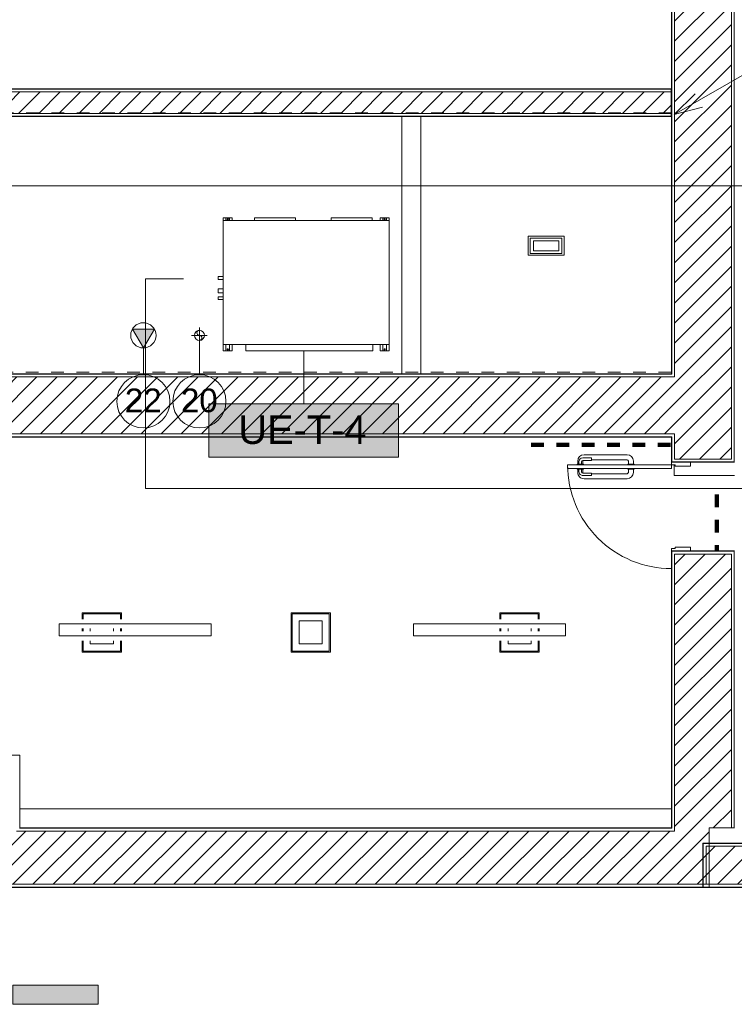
# Model space of a CAD drawing. Header units: metres. Extents: x 3 to 43.5, y -74 to -48.5.
# Tile 2 of 209: x 6.1 to 11.7, y -72.9 to -65.1. Entities that reach past the tile are written whole.
import ezdxf

# ---------------------------------------------------------------- set-up
doc = ezdxf.new("R2010")
doc.units = ezdxf.units.M
for name, pattern in [('Oculto 1_5', [0.0022, 0.0015, -0.0007]), ('Projeção_2_', [0.003969, 0.002381, -0.001587]), ('Traço', [0.006, 0.003, -0.003]), ('Traço_2_', [0.006, 0.003, -0.003])]:
    doc.linetypes.add(name, pattern=pattern)
for name, color, linetype, lineweight, true_color in [('1PAV - FRIG_dwg', 7, 'Continuous', 18, 0x767676), ('A-AREA', 4, 'Traço', 100, 0x00ffff), ('M-EQPM-IDEN', 1, 'Continuous', 9, 0xff0000), ('M-MNTG-IDEN', 1, 'Continuous', 9, 0xff0000), ('TUB_FRIGO', 30, 'Continuous', 18, 0xff7f00)]:
    doc.layers.add(name, color=color, linetype=linetype, lineweight=lineweight, true_color=true_color)
for name, color, linetype, lineweight in [('A-CLNG', 7, 'Continuous', 18), ('A-DETL-THIN', 7, 'Continuous', 18), ('A-DOOR', 7, 'Continuous', 18), ('A-FLOR', 7, 'Continuous', 18), ('A-FLOR-OVHD', 7, 'Projeção_2_', 18), ('A-GENM', 7, 'Continuous', 18), ('A-WALL', 7, 'Continuous', 18), ('A-WALL-PATT', 7, 'Continuous', 18), ('E-LITE-EQPM', 7, 'Continuous', 18), ('G-ANNO-SYMB', 7, 'Continuous', 9), ('G-ANNO-TEXT', 7, 'Continuous', 9), ('M-EQPM', 7, 'Continuous', 18), ('M-MNTG', 7, 'Continuous', 18), ('S-BEAM', 7, 'Continuous', 18)]:
    doc.layers.add(name, color=color, linetype=linetype, lineweight=lineweight)
doc.styles.add('Arial_1', font='arial.ttf', dxfattribs={"height": 0.1875})
doc.styles.add('Arial_2', font='arial.ttf', dxfattribs={"height": 0.225})
pattern_1 = [(50, (21.555, -62.9), (0.546555, -0.047815), [0.05715, -0.62865]), (355, (21.555, -62.9), (-0.105728, 0.573166), [0.04572, -0.50292]), (100.451, (21.601, -62.904), (0.440828, 0.525349), [0.04857, -0.53427]), (46.184, (21.555, -62.748), (0.813237, -0.12613), [0.08573, -0.94298]), (96.636, (21.623, -62.758), (0.712212, 0.742287), [0.07286, -0.80141]), (351.184, (21.555, -62.748), (0.712217, 0.742274), [0.06858, -0.75438]), (21, (21.631, -62.786), (0.454846, -0.306795), [0.05715, -0.62865]), (326, (21.631, -62.786), (0.185405, 0.55256), [0.04572, -0.50292]), (71.451, (21.669, -62.811), (0.640251, 0.245763), [0.04857, -0.53427]), (37.5, (21.555, -62.9), (0.009261, 0.2536672), [0.02515, -0.47168, 0.02515, -0.48539, -0.50482]), (37.5, (21.555, -62.9), (0.009261, 0.2536672), [-1.007, 0.02515, -0.47968]), (7.5, (21.555, -62.9), (0.200456, 0.300546), [0.02515, -0.26594, 0.02515, -0.46025, -0.1924]), (7.5, (21.555, -62.9), (0.200456, 0.300546), [-0.77648, 0.02515, -0.16726]), (327.5, (21.385, -62.9), (0.4067682, -0.0171882), [0.02515, -0.16535, 0.02515, -0.56921, -0.78867]), (327.5, (21.385, -62.9), (0.4067682, -0.0171882), [-0.78486, 0.02515, -0.76352]), (317.5, (21.309, -62.9), (0.444383, 0.0762794), [0.02515, -0.2225, 0.02515, -0.36957, -0.56007]), (317.5, (21.309, -62.9), (0.444383, 0.0762794), [-0.64237, 0.02515, -0.53492])]
pattern_2 = [(45, (21.555, -62.9), (-0.0795495, 0.0795495), [])]

# ---------------------------------------------------------------- blocks, each defined once
blk = doc.blocks.new('Porta banheiros - deposito-8706865-1PAV - FRIGORÍFICA')
at = {"layer": 'A-DOOR', "color": 253, "true_color": 0xaaaaaa}
for p, q in [((-0.32, -0.1), (-0.35, -0.1)), ((-0.32, -0.22), (-0.32, -0.1)), ((0.35, -0.1), (0.32, -0.1)), ((0.32, -0.1), (0.32, -0.22)), ((-0.33, -0.25), (-0.33, -0.22)), ((-0.33, -0.22), (-0.32, -0.22)), ((0.32, -0.22), (0.33, -0.22)), ((0.33, -0.22), (0.33, -0.25)), ((-0.35, -0.25), (-0.33, -0.25)), ((-0.33, -1.07), (-0.33, -0.25)), ((-0.33, -0.25), (-0.3, -0.25)), ((-0.3, -0.25), (-0.3, -1.07)), ((0.33, -0.25), (0.35, -0.25)), ((-0.41, -0.94), (-0.41, -0.6)), ((-0.37, -0.6), (-0.37, -0.88)), ((-0.36, -0.55), (-0.335, -0.55)), ((-0.335, -0.59), (-0.36, -0.59)), ((-0.335, -0.595), (-0.335, -0.545)), ((-0.335, -0.545), (-0.33, -0.545)), ((-0.33, -0.595), (-0.335, -0.595)), ((-0.295, -0.545), (-0.3, -0.545)), ((-0.3, -0.595), (-0.295, -0.595)), ((-0.295, -0.595), (-0.295, -0.545)), ((-0.27, -0.55), (-0.295, -0.55)), ((-0.295, -0.59), (-0.27, -0.59)), ((-0.26, -0.6), (-0.26, -0.88)), ((-0.22, -0.94), (-0.22, -0.6)), ((-0.365, -0.88), (-0.385, -0.88)), ((-0.385, -0.88), (-0.385, -0.95)), ((-0.365, -0.95), (-0.365, -0.88)), ((-0.265, -0.88), (-0.245, -0.88)), ((-0.265, -0.95), (-0.265, -0.88)), ((-0.245, -0.88), (-0.245, -0.95)), ((-0.36, -0.95), (-0.335, -0.95)), ((-0.335, -0.99), (-0.36, -0.99)), ((-0.335, -0.96), (-0.355, -0.96)), ((-0.355, -0.98), (-0.335, -0.98)), ((-0.335, -0.995), (-0.335, -0.945)), ((-0.335, -0.945), (-0.33, -0.945)), ((-0.33, -0.995), (-0.335, -0.995)), ((-0.295, -0.945), (-0.3, -0.945)), ((-0.3, -0.995), (-0.295, -0.995)), ((-0.295, -0.995), (-0.295, -0.945)), ((-0.27, -0.95), (-0.295, -0.95)), ((-0.295, -0.96), (-0.275, -0.96)), ((-0.275, -0.98), (-0.295, -0.98)), ((-0.295, -0.99), (-0.27, -0.99)), ((-0.3, -1.07), (-0.33, -1.07))]:
    blk.add_line(p, q, dxfattribs=at)
for centre, radius, start, end in [((-0.33, -0.25), 0.82, 270, 0), ((-0.36, -0.6), 0.05, 90, 180), ((-0.36, -0.6), 0.01, 90, 180), ((-0.27, -0.6), 0.05, 0, 90), ((-0.27, -0.6), 0.01, 0, 90), ((-0.36, -0.94), 0.05, 180, 270), ((-0.355, -0.95), 0.03, 180, 270), ((-0.36, -0.94), 0.01, 240, 270), ((-0.355, -0.95), 0.01, 180, 270), ((-0.275, -0.95), 0.03, 270, 360), ((-0.275, -0.95), 0.01, 270, 0), ((-0.27, -0.94), 0.05, 270, 0), ((-0.27, -0.94), 0.01, 270, 300)]:
    blk.add_arc(centre, radius, start, end, dxfattribs=at)
blk = doc.blocks.new('FLOW 320 surface - FLOW 320 surface DIRECT_ black_ 3000 K_ 073-01315_8O-V62-1PAV - FRIGORÍFICA')
at = {"layer": 'E-LITE-EQPM', "color": 253, "true_color": 0xaaaaaa}
for p, q in [((-0.1555, 0.0651), (-0.1555, 0.1555)), ((-0.1555, 0.1555), (0.1555, 0.1555)), ((0.1465, 0.1465), (-0.1465, 0.1465)), ((-0.1465, 0.1465), (-0.1465, 0.0651)), ((-0.1465, 0.0651), (-0.1465, 0.1465)), ((-0.1465, 0.1465), (0.1465, 0.1465)), ((-0.091, 0.0651), (-0.091, 0.091)), ((-0.091, 0.091), (0.091, 0.091)), ((0.091, 0.091), (0.091, 0.0651)), ((0.1465, 0.0651), (0.1465, 0.1465)), ((0.1465, 0.1465), (0.1465, 0.0651)), ((0.1555, 0.1555), (0.1555, 0.0651)), ((-0.1555, -0.0309), (-0.1555, -0.0099)), ((-0.1465, -0.0099), (-0.1465, -0.0309)), ((-0.1465, -0.0309), (-0.1465, -0.0099)), ((-0.091, -0.0309), (-0.091, -0.0099)), ((0.091, -0.0099), (0.091, -0.0309)), ((0.1465, -0.0309), (0.1465, -0.0099)), ((0.1465, -0.0099), (0.1465, -0.0309)), ((0.1555, -0.0099), (0.1555, -0.0309)), ((-0.1555, -0.1555), (-0.1555, -0.1059)), ((0.1555, -0.1555), (-0.1555, -0.1555)), ((-0.1465, -0.1059), (-0.1465, -0.1465)), ((-0.1465, -0.1465), (-0.1465, -0.1059)), ((-0.1465, -0.1465), (0.1465, -0.1465)), ((0.1465, -0.1465), (-0.1465, -0.1465)), ((0.1465, -0.1465), (0.1465, -0.1059)), ((0.1465, -0.1059), (0.1465, -0.1465)), ((0.1555, -0.1059), (0.1555, -0.1555))]:
    blk.add_line(p, q, dxfattribs=at)
blk = doc.blocks.new('63_PHILIPS_Pacific LED_WT460C L700 - 1xLED23S_840 NB-V132-1PAV - FRIGORÍFICA')
at = {"layer": 'A-GENM', "color": 253, "true_color": 0xaaaaaa}
for p, q in [((-0.048, -0.6), (-0.048, 0.6)), ((-0.048, 0.6), (0.048, 0.6)), ((-0.048, -0.6), (-0.048, 0.6)), ((-0.048, 0.6), (0.048, 0.6)), ((0.048, 0.6), (0.048, -0.6)), ((0.048, 0.6), (0.048, -0.6)), ((0.048, -0.6), (-0.048, -0.6)), ((0.048, -0.6), (-0.048, -0.6))]:
    blk.add_line(p, q, dxfattribs=at)
blk = doc.blocks.new('63_PHILIPS_Pacific LED_WT460C L700 - 1xLED23S_840 NB-V133-1PAV - FRIGORÍFICA')
at = {"layer": 'A-GENM', "color": 253, "true_color": 0xaaaaaa}
for p, q in [((-0.048, -0.6), (-0.048, 0.6)), ((-0.048, 0.6), (0.048, 0.6)), ((-0.048, -0.6), (-0.048, 0.6)), ((-0.048, 0.6), (0.048, 0.6)), ((0.048, 0.6), (0.048, -0.6)), ((0.048, 0.6), (0.048, -0.6)), ((0.048, -0.6), (-0.048, -0.6)), ((0.048, -0.6), (-0.048, -0.6))]:
    blk.add_line(p, q, dxfattribs=at)
blk = doc.blocks.new('Light_-_LED_Recessed_fixture_-_Double_19510 - Light_-_LED_Recessed_fixture_-_Double_19510-V149-1PAV - FRIGORÍFICA')
at = {"layer": 'E-LITE-EQPM', "color": 253, "true_color": 0xaaaaaa}
for p, q in [((-0.1425, 0.075), (-0.1425, -0.075)), ((0.1425, 0.075), (-0.1425, 0.075)), ((-0.1425, 0.075), (-0.1425, -0.075)), ((0.1425, 0.075), (-0.1425, 0.075)), ((0.125, 0.06), (-0.125, 0.06)), ((-0.125, 0.06), (-0.125, -0.06)), ((0.125, 0.06), (-0.125, 0.06)), ((-0.125, 0.06), (-0.125, -0.06)), ((0.1, 0.04), (-0.1, 0.04)), ((-0.1, 0.04), (-0.1, -0.04)), ((0.1, 0.04), (-0.1, 0.04)), ((-0.1, 0.04), (-0.1, -0.04)), ((0.1, -0.04), (0.1, 0.04)), ((0.1, -0.04), (0.1, 0.04)), ((0.125, -0.06), (0.125, 0.06)), ((0.125, -0.06), (0.125, 0.06)), ((0.1425, -0.075), (0.1425, 0.075)), ((0.1425, -0.075), (0.1425, 0.075)), ((-0.1425, -0.075), (0.1425, -0.075)), ((-0.1425, -0.075), (0.1425, -0.075)), ((-0.125, -0.06), (0.125, -0.06)), ((-0.125, -0.06), (0.125, -0.06)), ((-0.1, -0.04), (0.1, -0.04)), ((-0.1, -0.04), (0.1, -0.04))]:
    blk.add_line(p, q, dxfattribs=at)
blk = doc.blocks.new('FLOW 320 surface - FLOW 320 surface DIRECT_ black_ 3000 K_ 073-01315_8O-V150-1PAV - FRIGORÍFICA')
at = {"layer": 'E-LITE-EQPM', "color": 253, "true_color": 0xaaaaaa}
for p, q in [((-0.1555, 0.0651), (-0.1555, 0.1555)), ((-0.1555, 0.1555), (0.1555, 0.1555)), ((-0.1555, 0.0651), (-0.1555, 0.1555)), ((-0.1555, 0.1555), (0.1555, 0.1555)), ((0.1465, 0.1465), (-0.1465, 0.1465)), ((-0.1465, 0.1465), (-0.1465, 0.0651)), ((-0.1465, 0.0651), (-0.1465, 0.1465)), ((-0.1465, 0.1465), (0.1465, 0.1465)), ((0.1465, 0.1465), (-0.1465, 0.1465)), ((-0.1465, 0.1465), (-0.1465, 0.0651)), ((-0.1465, 0.0651), (-0.1465, 0.1465)), ((-0.1465, 0.1465), (0.1465, 0.1465)), ((-0.091, 0.0651), (-0.091, 0.091)), ((-0.091, 0.091), (0.091, 0.091)), ((-0.091, 0.0651), (-0.091, 0.091)), ((-0.091, 0.091), (0.091, 0.091)), ((0.091, 0.091), (0.091, 0.0651)), ((0.091, 0.091), (0.091, 0.0651)), ((0.1465, 0.0651), (0.1465, 0.1465)), ((0.1465, 0.1465), (0.1465, 0.0651)), ((0.1465, 0.0651), (0.1465, 0.1465)), ((0.1465, 0.1465), (0.1465, 0.0651)), ((0.1555, 0.1555), (0.1555, 0.0651)), ((0.1555, 0.1555), (0.1555, 0.0651)), ((-0.1555, -0.0309), (-0.1555, -0.0099)), ((-0.1555, -0.0309), (-0.1555, -0.0099)), ((-0.1465, -0.0099), (-0.1465, -0.0309)), ((-0.1465, -0.0309), (-0.1465, -0.0099)), ((-0.1465, -0.0099), (-0.1465, -0.0309)), ((-0.1465, -0.0309), (-0.1465, -0.0099)), ((-0.091, -0.0309), (-0.091, -0.0099)), ((-0.091, -0.0309), (-0.091, -0.0099)), ((0.091, -0.0099), (0.091, -0.0309)), ((0.091, -0.0099), (0.091, -0.0309)), ((0.1465, -0.0309), (0.1465, -0.0099)), ((0.1465, -0.0099), (0.1465, -0.0309)), ((0.1465, -0.0309), (0.1465, -0.0099)), ((0.1465, -0.0099), (0.1465, -0.0309)), ((0.1555, -0.0099), (0.1555, -0.0309)), ((0.1555, -0.0099), (0.1555, -0.0309)), ((-0.1555, -0.1555), (-0.1555, -0.1059)), ((-0.1555, -0.1555), (-0.1555, -0.1059)), ((0.1555, -0.1555), (-0.1555, -0.1555)), ((0.1555, -0.1555), (-0.1555, -0.1555)), ((-0.1465, -0.1059), (-0.1465, -0.1465)), ((-0.1465, -0.1465), (-0.1465, -0.1059)), ((-0.1465, -0.1059), (-0.1465, -0.1465)), ((-0.1465, -0.1465), (-0.1465, -0.1059)), ((-0.1465, -0.1465), (0.1465, -0.1465)), ((0.1465, -0.1465), (-0.1465, -0.1465)), ((-0.1465, -0.1465), (0.1465, -0.1465)), ((0.1465, -0.1465), (-0.1465, -0.1465)), ((0.1465, -0.1465), (0.1465, -0.1059)), ((0.1465, -0.1059), (0.1465, -0.1465)), ((0.1465, -0.1465), (0.1465, -0.1059)), ((0.1465, -0.1059), (0.1465, -0.1465)), ((0.1555, -0.1059), (0.1555, -0.1555)), ((0.1555, -0.1059), (0.1555, -0.1555))]:
    blk.add_line(p, q, dxfattribs=at)
blk = doc.blocks.new('FLOW 320 surface - FLOW 320 surface DIRECT_ black_ 3000 K_ 073-01315_8O-V151-1PAV - FRIGORÍFICA')
at = {"layer": 'E-LITE-EQPM', "color": 253, "true_color": 0xaaaaaa}
for p, q in [((-0.1555, -0.1555), (-0.1555, 0.1555)), ((-0.1555, 0.1555), (0.1555, 0.1555)), ((-0.1555, -0.1555), (-0.1555, 0.1555)), ((-0.1555, 0.1555), (0.1555, 0.1555)), ((0.1465, 0.1465), (-0.1465, 0.1465)), ((-0.1465, 0.1465), (-0.1465, -0.1465)), ((-0.1465, -0.1465), (-0.1465, 0.1465)), ((-0.1465, 0.1465), (0.1465, 0.1465)), ((0.1465, 0.1465), (-0.1465, 0.1465)), ((-0.1465, 0.1465), (-0.1465, -0.1465)), ((-0.1465, -0.1465), (-0.1465, 0.1465)), ((-0.1465, 0.1465), (0.1465, 0.1465)), ((-0.091, -0.091), (-0.091, 0.091)), ((-0.091, 0.091), (0.091, 0.091)), ((-0.091, -0.091), (-0.091, 0.091)), ((-0.091, 0.091), (0.091, 0.091)), ((0.091, 0.091), (0.091, -0.091)), ((0.091, 0.091), (0.091, -0.091)), ((0.1465, -0.1465), (0.1465, 0.1465)), ((0.1465, 0.1465), (0.1465, -0.1465)), ((0.1465, -0.1465), (0.1465, 0.1465)), ((0.1465, 0.1465), (0.1465, -0.1465)), ((0.1555, 0.1555), (0.1555, -0.1555)), ((0.1555, 0.1555), (0.1555, -0.1555)), ((0.1555, -0.1555), (-0.1555, -0.1555)), ((0.1555, -0.1555), (-0.1555, -0.1555)), ((-0.1465, -0.1465), (0.1465, -0.1465)), ((0.1465, -0.1465), (-0.1465, -0.1465)), ((-0.1465, -0.1465), (0.1465, -0.1465)), ((0.1465, -0.1465), (-0.1465, -0.1465)), ((0.091, -0.091), (-0.091, -0.091)), ((0.091, -0.091), (-0.091, -0.091))]:
    blk.add_line(p, q, dxfattribs=at)
blk = doc.blocks.new('FLOW 320 surface - FLOW 320 surface DIRECT_ black_ 3000 K_ 073-01315_8O-V152-1PAV - FRIGORÍFICA')
at = {"layer": 'E-LITE-EQPM', "color": 253, "true_color": 0xaaaaaa}
for p, q in [((-0.1555, 0.0651), (-0.1555, 0.1555)), ((-0.1555, 0.1555), (0.1555, 0.1555)), ((-0.1555, 0.0651), (-0.1555, 0.1555)), ((-0.1555, 0.1555), (0.1555, 0.1555)), ((0.1465, 0.1465), (-0.1465, 0.1465)), ((-0.1465, 0.1465), (-0.1465, 0.0651)), ((-0.1465, 0.0651), (-0.1465, 0.1465)), ((-0.1465, 0.1465), (0.1465, 0.1465)), ((0.1465, 0.1465), (-0.1465, 0.1465)), ((-0.1465, 0.1465), (-0.1465, 0.0651)), ((-0.1465, 0.0651), (-0.1465, 0.1465)), ((-0.1465, 0.1465), (0.1465, 0.1465)), ((-0.091, 0.0651), (-0.091, 0.091)), ((-0.091, 0.091), (0.091, 0.091)), ((-0.091, 0.0651), (-0.091, 0.091)), ((-0.091, 0.091), (0.091, 0.091)), ((0.091, 0.091), (0.091, 0.0651)), ((0.091, 0.091), (0.091, 0.0651)), ((0.1465, 0.0651), (0.1465, 0.1465)), ((0.1465, 0.1465), (0.1465, 0.0651)), ((0.1465, 0.0651), (0.1465, 0.1465)), ((0.1465, 0.1465), (0.1465, 0.0651)), ((0.1555, 0.1555), (0.1555, 0.0651)), ((0.1555, 0.1555), (0.1555, 0.0651)), ((-0.1555, -0.0309), (-0.1555, -0.0099)), ((-0.1555, -0.0309), (-0.1555, -0.0099)), ((-0.1465, -0.0099), (-0.1465, -0.0309)), ((-0.1465, -0.0309), (-0.1465, -0.0099)), ((-0.1465, -0.0099), (-0.1465, -0.0309)), ((-0.1465, -0.0309), (-0.1465, -0.0099)), ((-0.091, -0.0309), (-0.091, -0.0099)), ((-0.091, -0.0309), (-0.091, -0.0099)), ((0.091, -0.0099), (0.091, -0.0309)), ((0.091, -0.0099), (0.091, -0.0309)), ((0.1465, -0.0309), (0.1465, -0.0099)), ((0.1465, -0.0099), (0.1465, -0.0309)), ((0.1465, -0.0309), (0.1465, -0.0099)), ((0.1465, -0.0099), (0.1465, -0.0309)), ((0.1555, -0.0099), (0.1555, -0.0309)), ((0.1555, -0.0099), (0.1555, -0.0309)), ((-0.1555, -0.1555), (-0.1555, -0.1059)), ((-0.1555, -0.1555), (-0.1555, -0.1059)), ((0.1555, -0.1555), (-0.1555, -0.1555)), ((0.1555, -0.1555), (-0.1555, -0.1555)), ((-0.1465, -0.1059), (-0.1465, -0.1465)), ((-0.1465, -0.1465), (-0.1465, -0.1059)), ((-0.1465, -0.1059), (-0.1465, -0.1465)), ((-0.1465, -0.1465), (-0.1465, -0.1059)), ((-0.1465, -0.1465), (0.1465, -0.1465)), ((0.1465, -0.1465), (-0.1465, -0.1465)), ((-0.1465, -0.1465), (0.1465, -0.1465)), ((0.1465, -0.1465), (-0.1465, -0.1465)), ((0.1465, -0.1465), (0.1465, -0.1059)), ((0.1465, -0.1059), (0.1465, -0.1465)), ((0.1465, -0.1465), (0.1465, -0.1059)), ((0.1465, -0.1059), (0.1465, -0.1465)), ((0.1555, -0.1059), (0.1555, -0.1555)), ((0.1555, -0.1059), (0.1555, -0.1555))]:
    blk.add_line(p, q, dxfattribs=at)
blk = doc.blocks.new('4 GRE - ESCOLA DE CINEMA E AUDIOVISUAL CINE REX R07_rvt-1-1PAV - FRIGORÍFICA')
at = {"layer": 'A-WALL-PATT', "true_color": 0xd4d4d4}
h = blk.add_hatch(dxfattribs=at)
h.set_pattern_fill('FP_1', color=254, style=0, pattern_type=2)
h.set_pattern_definition(pattern_1)
h.paths.add_polyline_path([(11.2223, -71.4719), (11.2223, -69.2851), (11.4698, -69.2851), (11.4698, -69.2826), (11.2198, -69.2826), (11.2198, -71.4719)])
h.paths.add_polyline_path([(11.4698, -68.5826), (11.4698, -68.5801), (11.2223, -68.5801), (11.2223, -68.3801), (11.2198, -68.3801), (11.2198, -68.5826), (11.4189, -68.5826)])
h.paths.add_polyline_path([(11.2198, -67.8851), (11.2223, -67.8851), (11.2223, -54.1615), (11.2198, -54.1615), (11.2198, -67.8826)])
h = blk.add_hatch(dxfattribs=at)
h.set_pattern_fill('FP_2', color=254, style=0, pattern_type=2)
h.set_pattern_definition(pattern_2)
h.paths.add_polyline_path([(11.5198, -71.4969), (11.5198, -71.4719), (11.6948, -71.4719), (11.6948, -69.3076), (11.2448, -69.3076), (11.2448, -71.4969), (11.4189, -71.4969)])
h.paths.add_polyline_path([(11.6948, -68.5576), (11.6948, -54.1615), (11.2448, -54.1615), (11.2448, -68.5576), (11.4698, -68.5576)])
h = blk.add_hatch(dxfattribs=at)
h.set_pattern_fill('FP_1', color=254, style=0, pattern_type=2)
h.set_pattern_definition(pattern_1)
h.paths.add_polyline_path([(11.7173, -71.4719), (11.7198, -71.4719), (11.7198, -69.2826), (11.4698, -69.2826), (11.4698, -69.2851), (11.7173, -69.2851), (11.7173, -70.7665)])
h.paths.add_polyline_path([(11.4698, -68.5826), (11.7198, -68.5826), (11.7198, -55.1765), (11.7173, -55.1765), (11.7173, -68.5801), (11.4698, -68.5801)])
h.paths.add_polyline_path([(11.7173, -55.1065), (11.7198, -55.1065), (11.7198, -54.1615), (11.7173, -54.1615), (11.7173, -54.8736)])
h = blk.add_hatch(dxfattribs=at)
h.set_pattern_fill('FP_2', color=254, style=0, pattern_type=2)
h.set_pattern_definition(pattern_2)
h.paths.add_polyline_path([(10.7644, -65.8254), (11.2173, -65.8254), (11.2173, -65.6554), (5.4937, -65.6554), (5.4937, -65.8254), (9.4554, -65.8254)])
at = {"layer": 'A-WALL-PATT', "true_color": 0xaaaaaa}
h = blk.add_hatch(dxfattribs=at)
h.set_pattern_fill('FP_1', color=253, style=0, pattern_type=2)
h.set_pattern_definition(pattern_1)
h.paths.add_polyline_path([(11.2173, -65.6329), (11.2173, -65.6304), (5.5187, -65.6304), (5.5187, -65.6329), (10.7644, -65.6329)])
at = {"layer": 'A-WALL-PATT', "true_color": 0xd4d4d4}
h = blk.add_hatch(dxfattribs=at)
h.set_pattern_fill('FP_1', color=254, style=0, pattern_type=2)
h.set_pattern_definition(pattern_1)
h.paths.add_polyline_path([(11.2173, -65.8504), (11.2173, -65.8479), (5.5187, -65.8479), (5.5187, -65.8504), (10.7644, -65.8504)])
h = blk.add_hatch(dxfattribs=at)
h.set_pattern_fill('FP_2', color=254, style=0, pattern_type=2)
h.set_pattern_definition(pattern_2)
h.paths.add_polyline_path([(11.2198, -68.3576), (11.2448, -68.3576), (11.2448, -67.9076), (5.4937, -67.9076), (5.4937, -68.3576), (10.7644, -68.3576)])
h = blk.add_hatch(dxfattribs=at)
h.set_pattern_fill('FP_1', color=254, style=0, pattern_type=2)
h.set_pattern_definition(pattern_1)
h.paths.add_polyline_path([(10.7644, -67.8851), (11.2198, -67.8851), (11.2198, -67.8826), (5.5187, -67.8826), (5.5187, -67.8851), (9.4554, -67.8851)])
h = blk.add_hatch(dxfattribs=at)
h.set_pattern_fill('FP_1', color=254, style=0, pattern_type=2)
h.set_pattern_definition(pattern_1)
h.paths.add_polyline_path([(5.5187, -68.3826), (11.2198, -68.3825), (11.2198, -68.3801), (5.5187, -68.3801)])
h = blk.add_hatch(dxfattribs=at)
h.set_pattern_fill('FP_2', color=254, style=0, pattern_type=2)
h.set_pattern_definition(pattern_2)
h.paths.add_polyline_path([(11.5198, -71.9169), (11.5198, -71.4969), (5.0437, -71.4969), (5.0437, -71.9169), (10.7644, -71.9169)])
h = blk.add_hatch(dxfattribs=at)
h.set_pattern_fill('FP_1', color=254, style=0, pattern_type=2)
h.set_pattern_definition(pattern_1)
h.paths.add_polyline_path([(10.7644, -71.4744), (11.2223, -71.4744), (11.2223, -71.4719), (6.067, -71.4719), (6.067, -71.4744), (9.4554, -71.4744)])
h.paths.add_polyline_path([(5.5285, -71.4744), (5.972, -71.4744), (5.972, -71.4719), (5.5162, -71.4719), (5.5162, -71.4744)])
h = blk.add_hatch(dxfattribs=at)
h.set_pattern_fill('FP_1', color=254, style=0, pattern_type=2)
h.set_pattern_definition(pattern_1)
h.paths.add_polyline_path([(11.4698, -71.9394), (11.4723, -71.9394), (11.4723, -71.5944), (15.0596, -71.5944), (15.0596, -71.5919), (11.4698, -71.5919), (11.4698, -71.5944)])
h.paths.add_polyline_path([(21.7923, -71.5944), (21.7923, -71.5919), (15.2596, -71.5919), (15.2596, -71.5944), (21.2362, -71.5944)])
h = blk.add_hatch(dxfattribs=at)
h.set_pattern_fill('FP_2', color=254, style=0, pattern_type=2)
h.set_pattern_definition(pattern_2)
h.paths.add_polyline_path([(21.2362, -71.9169), (21.7923, -71.9169), (21.7923, -71.6169), (15.2596, -71.6169), (15.2596, -71.7293), (15.0596, -71.7293), (15.0596, -71.6169), (11.4948, -71.6169), (11.4948, -71.9169), (19.9272, -71.9169)])
h = blk.add_hatch(dxfattribs=at)
h.set_pattern_fill('FP_1', color=254, style=0, pattern_type=2)
h.set_pattern_definition(pattern_1)
h.paths.add_polyline_path([(11.5198, -71.9419), (11.5198, -71.9394), (5.0187, -71.9394), (5.0187, -71.9419), (10.7644, -71.9419)])
h = blk.add_hatch(dxfattribs=at)
h.set_pattern_fill('FP_1', color=254, style=0, pattern_type=2)
h.set_pattern_definition(pattern_1)
h.paths.add_polyline_path([(21.7923, -71.9419), (21.7923, -71.9394), (11.4698, -71.9394), (11.4698, -71.9419), (21.2362, -71.9419)])
at = {"layer": 'A-AREA', "color": 131, "linetype": 'Traço_2_', "true_color": 0xaaffff}
for p, q in [((10.112, -68.4434), (11.2198, -68.4434)), ((11.5795, -68.8367), (11.5795, -69.2826))]:
    blk.add_line(p, q, dxfattribs=at)
at = {"layer": 'A-CLNG', "color": 253, "true_color": 0xaaaaaa}
for p, q in [((11.2173, -65.6304), (11.2198, -65.6304)), ((11.2198, -65.8504), (11.2173, -65.8504))]:
    blk.add_line(p, q, dxfattribs=at)
at = {"layer": 'A-FLOR', "color": 253, "true_color": 0xaaaaaa}
for p, q in [((11.2407, -68.6855), (11.2407, -68.6026)), ((11.7198, -68.6855), (11.2407, -68.6855))]:
    blk.add_line(p, q, dxfattribs=at)
at = {"layer": 'A-WALL', "color": 253, "true_color": 0xaaaaaa}
for p, q in [((11.2198, -54.1615), (11.2198, -67.8826)), ((11.2223, -54.1615), (11.2223, -67.8851)), ((11.2448, -54.1615), (11.2448, -67.9076)), ((11.6948, -68.5576), (11.6948, -55.1765)), ((11.7173, -68.5801), (11.7173, -55.1765)), ((11.2173, -65.6304), (5.5187, -65.6304)), ((11.2173, -65.6329), (5.5187, -65.6329)), ((11.2173, -65.6554), (5.5187, -65.6554)), ((11.2173, -65.8504), (11.2173, -65.6304)), ((11.2173, -65.8254), (5.5187, -65.8254)), ((11.2173, -65.8479), (5.5187, -65.8479)), ((5.5187, -65.8504), (11.2173, -65.8504)), ((9.0907, -67.8826), (9.0907, -65.8504)), ((9.2407, -65.8504), (9.2407, -67.8826)), ((11.2198, -67.8826), (5.5187, -67.8826)), ((5.5187, -67.8851), (11.2198, -67.8851)), ((5.5187, -67.9076), (11.2198, -67.9076)), ((11.2223, -67.8851), (11.2198, -67.8851)), ((11.2223, -67.9076), (11.2198, -67.9076)), ((11.2448, -67.9076), (11.2223, -67.9076)), ((5.5187, -68.3576), (11.2198, -68.3576)), ((5.5187, -68.3801), (11.2198, -68.3801)), ((5.5187, -68.3826), (11.2198, -68.3826)), ((11.2223, -68.3576), (11.2198, -68.3576)), ((11.2223, -68.3801), (11.2198, -68.3801)), ((11.2198, -68.3826), (11.2198, -68.5826)), ((11.2448, -68.3576), (11.2223, -68.3576)), ((11.2223, -68.3801), (11.2223, -68.5801)), ((11.2448, -68.3576), (11.2448, -68.5576)), ((11.2198, -68.5826), (11.7198, -68.5826)), ((11.2223, -68.5801), (11.4698, -68.5801)), ((11.2448, -68.5576), (11.4698, -68.5576)), ((11.4698, -68.5576), (11.6948, -68.5576)), ((11.4698, -68.5801), (11.7173, -68.5801)), ((11.2198, -69.2826), (11.2198, -71.4719)), ((11.7198, -69.2826), (11.2198, -69.2826)), ((11.2223, -69.2851), (11.2223, -71.4719)), ((11.4698, -69.2851), (11.2223, -69.2851)), ((11.2448, -69.3076), (11.2448, -71.4719)), ((11.4698, -69.3076), (11.2448, -69.3076)), ((11.7173, -69.2851), (11.4698, -69.2851)), ((11.6948, -69.3076), (11.4698, -69.3076)), ((11.6948, -71.4719), (11.6948, -69.3076)), ((11.7173, -71.4719), (11.7173, -69.2851)), ((6.0695, -70.8969), (5.5187, -70.8969)), ((6.0695, -70.8994), (6.0695, -70.8969)), ((6.0695, -70.9969), (6.0695, -70.8994)), ((6.0695, -71.4719), (6.0695, -70.9969)), ((6.0445, -71.4969), (11.2448, -71.4969)), ((6.067, -71.4744), (11.2223, -71.4744)), ((11.2198, -71.4719), (6.0695, -71.4719)), ((11.2223, -71.4719), (11.2223, -71.4744)), ((11.2448, -71.4719), (11.2448, -71.4744)), ((11.2448, -71.4744), (11.2448, -71.4969)), ((11.5198, -71.9419), (11.5198, -71.4719)), ((11.5198, -71.4719), (11.7198, -71.4719)), ((11.5198, -71.4969), (11.5198, -71.4719)), ((15.0596, -71.5919), (11.4698, -71.5919)), ((11.4698, -71.5919), (11.4698, -71.5944)), ((11.4698, -71.5944), (11.4698, -71.9394)), ((11.4723, -71.5944), (15.0596, -71.5944)), ((11.4723, -71.5944), (11.4723, -71.6169)), ((11.4723, -71.6169), (11.4723, -71.9169)), ((11.4948, -71.6169), (11.4948, -71.9169)), ((11.4948, -71.6169), (15.0596, -71.6169)), ((5.0187, -71.9419), (11.5198, -71.9419)), ((5.0212, -71.9394), (11.5198, -71.9394)), ((5.0437, -71.9169), (11.5198, -71.9169)), ((11.4698, -71.9394), (11.4698, -71.9419)), ((11.4698, -71.9419), (21.7923, -71.9419)), ((11.4723, -71.9169), (11.4723, -71.9394)), ((11.4723, -71.9394), (21.7923, -71.9394)), ((11.4948, -71.9169), (21.7923, -71.9169))]:
    blk.add_line(p, q, dxfattribs=at)
at = {"layer": 'S-BEAM', "color": 253, "true_color": 0xaaaaaa}
blk.add_line((11.22, -71.3219), (6.0695, -71.3219), dxfattribs=at)
at = {"layer": 'A-DOOR', "color": 253, "lineweight": 18, "true_color": 0xaaaaaa, "rotation": 269.9999999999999}
blk.add_blockref('Porta banheiros - deposito-8706865-1PAV - FRIGORÍFICA', (11.4698, -68.9326), dxfattribs=at)
at = {"layer": 'E-LITE-EQPM', "color": 253, "lineweight": 18, "true_color": 0xaaaaaa}
blk.add_blockref('Light_-_LED_Recessed_fixture_-_Double_19510 - Light_-_LED_Recessed_fixture_-_Double_19510-V149-1PAV - FRIGORÍFICA', (10.2302, -66.8715), dxfattribs=at)
at = {"layer": 'E-LITE-EQPM', "color": 253, "lineweight": 18, "true_color": 0xaaaaaa, "extrusion": (0, 0, -1)}
for name, p, rotation in [('FLOW 320 surface - FLOW 320 surface DIRECT_ black_ 3000 K_ 073-01315_8O-V62-1PAV - FRIGORÍFICA', (-6.7187, -69.9273), 180), ('FLOW 320 surface - FLOW 320 surface DIRECT_ black_ 3000 K_ 073-01315_8O-V150-1PAV - FRIGORÍFICA', (-6.7187, -69.9273), 180), ('FLOW 320 surface - FLOW 320 surface DIRECT_ black_ 3000 K_ 073-01315_8O-V151-1PAV - FRIGORÍFICA', (-8.3692, -69.9273), 180), ('FLOW 320 surface - FLOW 320 surface DIRECT_ black_ 3000 K_ 073-01315_8O-V152-1PAV - FRIGORÍFICA', (-10.0198, -69.9273), 180), ('63_PHILIPS_Pacific LED_WT460C L700 - 1xLED23S_840 NB-V132-1PAV - FRIGORÍFICA', (-6.9823, -69.9069), 269.999999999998), ('63_PHILIPS_Pacific LED_WT460C L700 - 1xLED23S_840 NB-V133-1PAV - FRIGORÍFICA', (-9.7823, -69.9069), 269.999999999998)]:
    blk.add_blockref(name, p, dxfattribs=dict(at, rotation=rotation))
blk = doc.blocks.new('V8 duto alta 20-33_5kW - 28kW-773706-1PAV - FRIGORÍFICA')
at = {"layer": 'M-EQPM', "color": 1, "true_color": 0xff0000}
for p, q in [((-0.655, 0.575), (-0.635, 0.575)), ((-0.655, 0.575), (-0.655, 0.525)), ((-0.635, 0.575), (-0.605, 0.575)), ((-0.635, 0.525), (-0.635, 0.575)), ((-0.605, 0.575), (-0.585, 0.575)), ((-0.605, 0.575), (-0.605, 0.525)), ((-0.585, 0.575), (-0.585, 0.525)), ((-0.527, 0.575), (0.4766, 0.575)), ((-0.527, 0.525), (-0.527, 0.575)), ((0.4766, 0.575), (0.4766, 0.525)), ((0.585, 0.575), (0.605, 0.575)), ((0.585, 0.525), (0.585, 0.575)), ((0.605, 0.575), (0.635, 0.575)), ((0.605, 0.525), (0.605, 0.575)), ((0.635, 0.575), (0.655, 0.575)), ((0.635, 0.575), (0.635, 0.525)), ((0.655, 0.525), (0.655, 0.575)), ((0, 0.525), (-0.655, 0.525)), ((-0.655, 0.525), (-0.655, -0.455)), ((-0.655, -0.455), (-0.655, 0.525)), ((-0.655, 0.525), (0.655, 0.525)), ((0.655, 0.525), (0, 0.525)), ((0.655, -0.455), (0.655, 0.525)), ((0.655, 0.525), (0.655, -0.455)), ((0.695, 0.1703), (0.655, 0.1703)), ((0.695, 0.1481), (0.695, 0.1703)), ((0.655, 0.1481), (0.695, 0.1481)), ((0.695, 0.1172), (0.655, 0.1172)), ((0.655, 0.0852), (0.695, 0.0852)), ((0.695, 0.0852), (0.695, 0.1172)), ((0.695, 0.0125), (0.655, 0.0125)), ((0.695, -0.0125), (0.695, 0.0125)), ((0.655, -0.0125), (0.695, -0.0125)), ((-0.655, -0.455), (-0.655, -0.475)), ((-0.655, -0.455), (0.655, -0.455)), ((0.655, -0.455), (-0.655, -0.455)), ((-0.635, -0.475), (-0.635, -0.455)), ((-0.605, -0.455), (-0.605, -0.475)), ((-0.585, -0.455), (-0.585, -0.475)), ((-0.522, -0.455), (-0.522, -0.475)), ((-0.1981, -0.475), (-0.1981, -0.455)), ((0.084, -0.455), (0.084, -0.475)), ((0.4079, -0.475), (0.4079, -0.455)), ((0.585, -0.475), (0.585, -0.455)), ((0.605, -0.475), (0.605, -0.455)), ((0.635, -0.455), (0.635, -0.475)), ((0.655, -0.475), (0.655, -0.455)), ((-0.635, -0.475), (-0.655, -0.475)), ((-0.605, -0.475), (-0.635, -0.475)), ((-0.585, -0.475), (-0.605, -0.475)), ((-0.1981, -0.475), (-0.522, -0.475)), ((0.4079, -0.475), (0.084, -0.475)), ((0.605, -0.475), (0.585, -0.475)), ((0.635, -0.475), (0.605, -0.475)), ((0.655, -0.475), (0.635, -0.475))]:
    blk.add_line(p, q, dxfattribs=at)
for centre, start, end in [((-0.62, 0.564), 90, 270), ((-0.62, 0.564), 270, 90), ((0.62, 0.564), 90, 270), ((0.62, 0.564), 270, 90), ((-0.62, -0.464), 90, 270), ((-0.62, -0.464), 270, 90), ((0.62, -0.464), 90, 270), ((0.62, -0.464), 270, 90)]:
    blk.add_arc(centre, 0.005, start, end, dxfattribs=at)
blk = doc.blocks.new('Ponto de força - PONTO DE FORÇA - EQUIPAMENTO-877186-1PAV - FRIGORÍFICA')
at = {"layer": 'M-MNTG', "linetype": 'Oculto 1_5', "true_color": 0xff0000}
blk.add_hatch(color=1, dxfattribs=at).paths.add_polyline_path([(0, -0.1), (0.0866, 0.05), (-0.0866, 0.05), (-0.082, 0.0421)])
at = {"layer": 'M-MNTG'}
for p, q in [((0.0866, 0.05), (-0.0866, 0.05)), ((-0.0866, 0.05), (0, -0.1)), ((0, -0.1), (0.0866, 0.05))]:
    blk.add_line(p, q, dxfattribs=at)
blk.add_circle((0, 0), 0.1, dxfattribs=at)
blk = doc.blocks.new('Ponto de dreno - PONTO DE DRENO-878181-1PAV - FRIGORÍFICA')
at = {"layer": 'M-MNTG'}
for p, q in [((-0.0625, 0), (0.0625, 0)), ((0, -0.0625), (0, 0.0625)), ((0, 0.02), (0, 0))]:
    blk.add_line(p, q, dxfattribs=at)
blk.add_circle((0, 0), 0.04, dxfattribs=at)
for centre, start, end in [((0, 0.02), 90, 270), ((0, -0.02), 270, 90)]:
    blk.add_arc(centre, 0.02, start, end, dxfattribs=at)
blk = doc.blocks.new('1PAV - FRIG_dwg-1115125-1PAV - FRIGORÍFICA')
at = {"layer": 'TUB_FRIGO', "flags": 128}
blk.add_lwpolyline([(-5.9734, -5.8897), (-14.4902, -5.8897), (-14.4902, -4.2314), (-14.1902, -4.2314)], dxfattribs=at)
blk = doc.blocks.new('M_Identificador de auxiliar MEP_BTS - Em caixas-891259-1PAV - FRIGORÍFICA')
at = {"layer": 'M-MNTG-IDEN'}
blk.add_circle((0, 0), 0.0028, dxfattribs=at)
for start, end in [(360, 180), (180, 360)]:
    blk.add_arc((0, 0), 0.0028, start, end, dxfattribs=at)
blk = doc.blocks.new('M_Identificador de equipamento mecânico_BTS - Em caixas-817025-1PAV - FRIGORÍFICA')
at = {"layer": 'M-EQPM-IDEN', "true_color": 0xf5f5f5}
blk.add_hatch(color=7, dxfattribs=at).paths.add_polyline_path([(0.01, 0.0028), (0.01, -0.0028), (-0.01, -0.0028), (-0.01, 0.0028)])
at = {"layer": 'M-EQPM-IDEN'}
for p, q in [((0.01, 0.0028), (-0.01, 0.0028)), ((-0.01, 0.0028), (-0.01, -0.0028)), ((-0.01, 0.0028), (0.01, 0.0028)), ((-0.01, -0.0028), (-0.01, 0.0028)), ((0.01, -0.0028), (0.01, 0.0028)), ((0.01, 0.0028), (0.01, -0.0028)), ((-0.01, -0.0028), (0.01, -0.0028)), ((0.01, -0.0028), (-0.01, -0.0028))]:
    blk.add_line(p, q, dxfattribs=at)
blk = doc.blocks.new('Corte - M_Final do corte - Preenchido-28045-1PAV - FRIGORÍFICA')
at = {"layer": 'G-ANNO-SYMB'}
blk.add_hatch(color=256, dxfattribs=at).paths.add_polyline_path([(0, 0.009), (0, 0), (-0.002, 0), (-0.002, 0.009)])
for p, q in [((0, 0.009), (-0.002, 0.009)), ((-0.002, 0.009), (-0.002, 0)), ((0, 0), (0, 0.009)), ((-0.002, 0), (0, 0))]:
    blk.add_line(p, q, dxfattribs=at)

msp = doc.modelspace()

# ---------------------------------------------------------------- linework, layer by layer
at = {"layer": 'A-DETL-THIN'}
msp.add_line((11.2236, -65.5505), (11.2236, -65.1105), dxfattribs=at)
at = {"layer": 'A-FLOR-OVHD'}
for p, q in [((11.2211, -65.8211), (5.5186, -65.8211)), ((11.2211, -67.8711), (11.2211, -65.8211)), ((5.5186, -67.8711), (11.2211, -67.8711))]:
    msp.add_line(p, q, dxfattribs=at)
at = {"layer": 'G-ANNO-SYMB'}
msp.add_line((4.1178, -66.3976), (40.6306, -66.3976), dxfattribs=at)
at = {"layer": 'G-ANNO-TEXT'}
for q in [(12.2716, -65.2405), (11.4068, -65.6702), (11.4671, -65.7747)]:
    msp.add_line((11.2421, -65.835), q, dxfattribs=at)
at = {"layer": 'M-EQPM-IDEN'}
msp.add_line((8.3139, -67.701), (8.3139, -68.1214), dxfattribs=at)
at = {"layer": 'M-MNTG-IDEN'}
for p, q in [((7.047, -67.6791), (7.047, -67.8907)), ((7.4898, -67.6416), (7.4898, -67.8907))]:
    msp.add_line(p, q, dxfattribs=at)

# ---------------------------------------------------------------- block references
at = {"lineweight": 5}
msp.add_blockref('4 GRE - ESCOLA DE CINEMA E AUDIOVISUAL CINE REX R07_rvt-1-1PAV - FRIGORÍFICA', (0, 0), dxfattribs=at)
at = {"layer": '1PAV - FRIG_dwg', "color": 7}
msp.add_blockref('1PAV - FRIG_dwg-1115125-1PAV - FRIGORÍFICA', (21.555, -62.9), dxfattribs=at)
at = {"layer": 'G-ANNO-SYMB', "extrusion": (0, 0, -1), "xscale": 74.99999999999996, "yscale": 74.99999999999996, "zscale": 74.99999999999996, "rotation": 90.00000000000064}
msp.add_blockref('Corte - M_Final do corte - Preenchido-28045-1PAV - FRIGORÍFICA', (-6.0158, -72.716), dxfattribs=at)
at = {"layer": 'M-EQPM', "color": 1, "true_color": 0xff0000, "rotation": 180}
msp.add_blockref('V8 duto alta 20-33_5kW - 28kW-773706-1PAV - FRIGORÍFICA', (8.3339, -67.126), dxfattribs=at)
at = {"layer": 'M-EQPM-IDEN', "xscale": 74.99999999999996, "yscale": 74.99999999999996, "zscale": 74.99999999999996}
msp.add_blockref('M_Identificador de equipamento mecânico_BTS - Em caixas-817025-1PAV - FRIGORÍFICA', (8.3139, -68.3314), dxfattribs=at)
at = {"layer": 'M-MNTG'}
for name, p in [('Ponto de força - PONTO DE FORÇA - EQUIPAMENTO-877186-1PAV - FRIGORÍFICA', (7.047, -67.5791)), ('Ponto de dreno - PONTO DE DRENO-878181-1PAV - FRIGORÍFICA', (7.4898, -67.5791))]:
    msp.add_blockref(name, p, dxfattribs=at)
at = {"layer": 'M-MNTG-IDEN', "xscale": 74.99999999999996, "yscale": 74.99999999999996, "zscale": 74.99999999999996}
for p in [(7.047, -68.1007), (7.4898, -68.1007)]:
    msp.add_blockref('M_Identificador de auxiliar MEP_BTS - Em caixas-891259-1PAV - FRIGORÍFICA', p, dxfattribs=at)

# ---------------------------------------------------------------- texts
at = {"layer": 'M-EQPM-IDEN', "color": 7, "insert": (7.7976, -68.2126), "char_height": 0.225, "width": 1.24462, "attachment_point": 1, "style": 'Arial_2'}
msp.add_mtext('UE-T-4', dxfattribs=at)
at = {"layer": 'M-MNTG-IDEN', "color": 7, "char_height": 0.1875, "width": 0.348734, "attachment_point": 1, "style": 'Arial_1'}
for s, insert in [('22', (6.9004, -67.9994)), ('20', (7.3432, -67.9994))]:
    msp.add_mtext(s, dxfattribs=dict(at, insert=insert))

doc.saveas('drawing.dxf')
